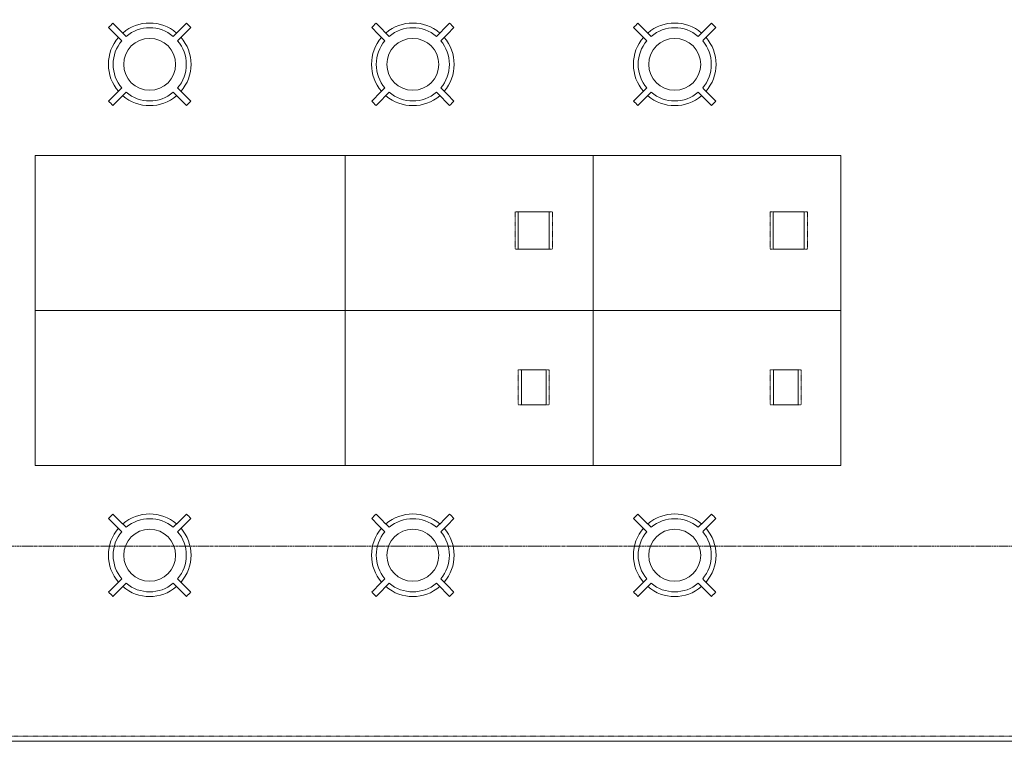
# Model space of a CAD drawing. Header units: millimetres. Extents: x -281 to 121694, y -16481 to 65128.
# Tile 5 of 256: x 11121 to 15888, y 9055 to 12548. Entities that reach past the tile are written whole.
import ezdxf

# ---------------------------------------------------------------- set-up
doc = ezdxf.new("R2010")
doc.units = ezdxf.units.MM
doc.linetypes.add('Grid Line', pattern=[12, 6, -2, 2, -2])
doc.linetypes.add('NLRS_Dash-0_6mm_Space-0_6mm_cpz', pattern=[1.2, 0.6, -0.6])
for name, color, linetype, lineweight in [('A--L$01A__Algemeen', 7, 'Continuous', 5), ('A--L$07A__Stramien', 1, 'Continuous', 5), ('A--L21__Buitenwanden', 3, 'Continuous', 5), ('A--L82__LosseGebruikersInvent', 1, 'Continuous', 5), ('A--L8__LosseInventaris', 1, 'Continuous', 5), ('A--LD30__DetailPenMiddel', 3, 'NLRS_Dash-0_6mm_Space-0_6mm_cpz', 5)]:
    doc.layers.add(name, color=color, linetype=linetype, lineweight=lineweight)

# ---------------------------------------------------------------- blocks, each defined once
blk = doc.blocks.new('NLRS_82_FU_UN_lab en spoel tafels_gen_kad - labtafel zonder onderkast dxbxh 750x1500x950-49225036-L_80_ 13')
at = {"layer": 'A--L$01A__Algemeen'}
for p, q in [((750, 262.7), (-750, 262.7)), ((-750, 262.7), (-750, -487.3)), ((750, -487.3), (750, 262.7)), ((-750, -487.3), (750, -487.3))]:
    blk.add_line(p, q, dxfattribs=at)
blk = doc.blocks.new('NLRS_82_FU_UN_lab en spoel tafels_gen_kad - labtafel zonder onderkast dxbxh 750x1200x950-49225012-L_80_ 13')
at = {"layer": 'A--L$01A__Algemeen'}
for p, q in [((600, 262.7), (-600, 262.7)), ((-600, 262.7), (-600, -487.3)), ((600, -487.3), (600, 262.7)), ((-600, -487.3), (600, -487.3))]:
    blk.add_line(p, q, dxfattribs=at)
blk = doc.blocks.new('NLRS_82_FU_UN_lab en spoel tafels_gen_kad - labtafel zonder onderkast dxbxh 750x1500x950-49310855-L_80_ 13')
at = {"layer": 'A--L$01A__Algemeen'}
for p, q in [((750, 487.3), (-750, 487.3)), ((-750, 487.3), (-750, -262.7)), ((750, -262.7), (750, 487.3)), ((-750, -262.7), (750, -262.7))]:
    blk.add_line(p, q, dxfattribs=at)
blk = doc.blocks.new('NLRS_82_FU_UN_lab en spoel tafels_gen_kad - labtafel zonder onderkast dxbxh 750x1200x950-49293569-L_80_ 13')
at = {"layer": 'A--L$01A__Algemeen'}
for p, q in [((600, 487.3), (-600, 487.3)), ((-600, 487.3), (-600, -262.7)), ((600, -262.7), (600, 487.3)), ((-600, -262.7), (600, -262.7))]:
    blk.add_line(p, q, dxfattribs=at)
blk = doc.blocks.new('NLRS_82_FU_LB_kruk za_emeco_cpz - NLRS_82_FU_LB_kruk za_emeco_cpz_776 hoog-49409176-L_80_ 13')
at = {"layer": 'A--L82__LosseGebruikersInvent'}
for radius, start, end in [(266.9, 131.7779, 138.2221), (200, 49.3282, 130.6718), (266.9, 41.7779, 48.2221), (177.1, 49.8587, 130.1413), (200, 139.3153, 180), (177.1, 139.8587, 180), (125.7, 360, 180), (177.1, 360, 40.1413), (200, 360, 40.6847), (200, 180, 220.6847), (125.7, 180, 360), (177.1, 319.8587, 360), (200, 319.3153, 360), (177.1, 180, 220.1413), (177.1, 229.8587, 310.1413), (266.9, 221.7779, 228.2221), (200, 229.3282, 310.6718), (266.9, 311.7779, 318.2221)]:
    blk.add_arc((0, 0), radius, start, end, dxfattribs=at)
for points, knots in [([(-114.2, 135.4), (-118.4, 139.6), (-131.2, 152.4), (-152.4, 173.6), (-169.3, 190.5), (-177.8, 199)], [-1, -1, -1, -1, -0.8, -0.4, 0, 0, 0, 0]), ([(177.8, 199), (173.6, 194.8), (160.8, 182.1), (143.9, 165.1), (129, 150.2), (120.5, 141.8), (116.3, 137.5), (114.2, 135.4)], [-1, -1, -1, -1, -0.8, -0.4, -0.2, -0.1, 0, 0, 0, 0]), ([(-199, 177.8), (-194.8, 173.6), (-182.1, 160.8), (-165.1, 143.9), (-150.2, 129), (-141.8, 120.5), (-137.5, 116.3), (-135.4, 114.2)], [-1, -1, -1, -1, -0.8, -0.4, -0.2, -0.1, 0, 0, 0, 0]), ([(135.4, 114.2), (139.6, 118.4), (152.4, 131.2), (173.6, 152.4), (190.5, 169.3), (199, 177.8)], [-1, -1, -1, -1, -0.8, -0.4, 0, 0, 0, 0]), ([(-135.4, -114.2), (-139.6, -118.4), (-152.4, -131.2), (-173.6, -152.4), (-190.5, -169.3), (-199, -177.8)], [-1, -1, -1, -1, -0.8, -0.4, 0, 0, 0, 0]), ([(-177.8, -199), (-173.6, -194.8), (-160.8, -182.1), (-143.9, -165.1), (-129, -150.2), (-120.5, -141.8), (-116.3, -137.5), (-114.2, -135.4)], [-1, -1, -1, -1, -0.8, -0.4, -0.2, -0.1, 0, 0, 0, 0]), ([(114.2, -135.4), (118.4, -139.6), (131.2, -152.4), (152.4, -173.6), (169.3, -190.5), (177.8, -199)], [-1, -1, -1, -1, -0.8, -0.4, 0, 0, 0, 0]), ([(199, -177.8), (194.8, -173.6), (182.1, -160.8), (165.1, -143.9), (150.2, -129), (141.8, -120.5), (137.5, -116.3), (135.4, -114.2)], [-1, -1, -1, -1, -0.8, -0.4, -0.2, -0.1, 0, 0, 0, 0])]:
    blk.add_open_spline(points, degree=3, knots=knots, dxfattribs=at)
blk = doc.blocks.new('NLRS_82_FU_LB_kruk za_emeco_cpz - NLRS_82_FU_LB_kruk za_emeco_cpz_776 hoog-51084104-L_80_ 13')
at = {"layer": 'A--L82__LosseGebruikersInvent'}
for radius, start, end in [(266.9, 131.7779, 138.2221), (200, 49.3282, 130.6718), (266.9, 41.7779, 48.2221), (177.1, 49.8587, 130.1413), (200, 139.3153, 180), (177.1, 139.8587, 180), (125.7, 360, 180), (177.1, 360, 40.1413), (200, 0, 40.6847), (177.1, 180, 220.1413), (125.7, 180, 360), (177.1, 319.8587, 360), (200, 180, 220.6847), (200, 319.3153, 360), (177.1, 229.8587, 310.1413), (266.9, 221.7779, 228.2221), (200, 229.3282, 310.6718), (266.9, 311.7779, 318.2221)]:
    blk.add_arc((0, 0), radius, start, end, dxfattribs=at)
for points, knots in [([(-114.2, 135.4), (-118.4, 139.6), (-131.2, 152.4), (-152.4, 173.6), (-169.3, 190.5), (-177.8, 199)], [-1, -1, -1, -1, -0.8, -0.4, 0, 0, 0, 0]), ([(177.8, 199), (173.6, 194.8), (160.8, 182.1), (143.9, 165.1), (129, 150.2), (120.5, 141.8), (116.3, 137.5), (114.2, 135.4)], [-1, -1, -1, -1, -0.8, -0.4, -0.2, -0.1, 0, 0, 0, 0]), ([(-199, 177.8), (-194.8, 173.6), (-182.1, 160.8), (-165.1, 143.9), (-150.2, 129), (-141.8, 120.5), (-137.5, 116.3), (-135.4, 114.2)], [-1, -1, -1, -1, -0.8, -0.4, -0.2, -0.1, 0, 0, 0, 0]), ([(135.4, 114.2), (139.6, 118.4), (152.4, 131.2), (173.6, 152.4), (190.5, 169.3), (199, 177.8)], [-1, -1, -1, -1, -0.8, -0.4, 0, 0, 0, 0]), ([(-135.4, -114.2), (-139.6, -118.4), (-152.4, -131.2), (-173.6, -152.4), (-190.5, -169.3), (-199, -177.8)], [-1, -1, -1, -1, -0.8, -0.4, 0, 0, 0, 0]), ([(-177.8, -199), (-173.6, -194.8), (-160.8, -182.1), (-143.9, -165.1), (-129, -150.2), (-120.5, -141.8), (-116.3, -137.5), (-114.2, -135.4)], [-1, -1, -1, -1, -0.8, -0.4, -0.2, -0.1, 0, 0, 0, 0]), ([(114.2, -135.4), (118.4, -139.6), (131.2, -152.4), (152.4, -173.6), (169.3, -190.5), (177.8, -199)], [-1, -1, -1, -1, -0.8, -0.4, 0, 0, 0, 0]), ([(199, -177.8), (194.8, -173.6), (182.1, -160.8), (165.1, -143.9), (150.2, -129), (141.8, -120.5), (137.5, -116.3), (135.4, -114.2)], [-1, -1, -1, -1, -0.8, -0.4, -0.2, -0.1, 0, 0, 0, 0])]:
    blk.add_open_spline(points, degree=3, knots=knots, dxfattribs=at)
blk = doc.blocks.new('NLRS_82_SE_LB_laboratorium apparaat space reservation_gen_cpz - lab apparaat_tafelniveau-57700841-L_80_ 13')
at = {"layer": 'A--L8__LosseInventaris', "linetype": 'NLRS_Dash-0_6mm_Space-0_6mm_cpz'}
for p, q in [((-90, 90), (90, 90)), ((-90, 90), (-90, -90)), ((90, 90), (90, -90)), ((-90, -90), (90, -90))]:
    blk.add_line(p, q, dxfattribs=at)
at = {"layer": 'A--L8__LosseInventaris'}
for p, q in [((75, 90), (-75, 90)), ((-75, 90), (-75, -90)), ((75, -90), (75, 90)), ((-75, -90), (75, -90))]:
    blk.add_line(p, q, dxfattribs=at)
blk = doc.blocks.new('NLRS_82_SE_LB_laboratorium apparaat space reservation_gen_cpz - lab apparaat_tafelniveau-57700842-L_80_ 13')
at = {"layer": 'A--L8__LosseInventaris', "linetype": 'NLRS_Dash-0_6mm_Space-0_6mm_cpz'}
for p, q in [((-90, 90), (90, 90)), ((-90, 90), (-90, -90)), ((90, 90), (90, -90)), ((-90, -90), (90, -90))]:
    blk.add_line(p, q, dxfattribs=at)
at = {"layer": 'A--L8__LosseInventaris'}
for p, q in [((75, 90), (-75, 90)), ((-75, 90), (-75, -90)), ((75, -90), (75, 90)), ((-75, -90), (75, -90))]:
    blk.add_line(p, q, dxfattribs=at)
blk = doc.blocks.new('NLRS_82_SE_LB_laboratorium apparaat space reservation_gen_cpz - lab apparaat_tafelniveau-57700843-L_80_ 13')
at = {"layer": 'A--L8__LosseInventaris', "linetype": 'NLRS_Dash-0_6mm_Space-0_6mm_cpz'}
for p, q in [((-75, 85), (75, 85)), ((-75, 85), (-75, -85)), ((75, 85), (75, -85)), ((-75, -85), (75, -85))]:
    blk.add_line(p, q, dxfattribs=at)
at = {"layer": 'A--L8__LosseInventaris'}
for p, q in [((60, 85), (-60, 85)), ((-60, 85), (-60, -85)), ((60, -85), (60, 85)), ((-60, -85), (60, -85))]:
    blk.add_line(p, q, dxfattribs=at)
blk = doc.blocks.new('NLRS_82_SE_LB_laboratorium apparaat space reservation_gen_cpz - lab apparaat_tafelniveau-57700844-L_80_ 13')
at = {"layer": 'A--L8__LosseInventaris', "linetype": 'NLRS_Dash-0_6mm_Space-0_6mm_cpz'}
for p, q in [((-75, 85), (75, 85)), ((-75, 85), (-75, -85)), ((75, 85), (75, -85)), ((-75, -85), (75, -85))]:
    blk.add_line(p, q, dxfattribs=at)
at = {"layer": 'A--L8__LosseInventaris'}
for p, q in [((60, 85), (-60, 85)), ((-60, 85), (-60, -85)), ((60, -85), (60, 85)), ((-60, -85), (60, -85))]:
    blk.add_line(p, q, dxfattribs=at)

msp = doc.modelspace()

# ---------------------------------------------------------------- linework, layer by layer
at = {"layer": 'A--L$07A__Stramien', "linetype": 'Grid Line'}
msp.add_line((100373, 10000), (-281.1, 10000), dxfattribs=at)
at = {"layer": 'A--L21__Buitenwanden'}
msp.add_line((9355, 9055), (32685, 9055), dxfattribs=at)
at = {"layer": 'A--LD30__DetailPenMiddel'}
msp.add_line((17150, 9080), (9355, 9080), dxfattribs=at)

# ---------------------------------------------------------------- block references
at = {"layer": 'A--L82__LosseGebruikersInvent'}
for name, p in [('NLRS_82_FU_LB_kruk za_emeco_cpz - NLRS_82_FU_LB_kruk za_emeco_cpz_776 hoog-49409176-L_80_ 13', (11750.7, 12331.7)), ('NLRS_82_FU_LB_kruk za_emeco_cpz - NLRS_82_FU_LB_kruk za_emeco_cpz_776 hoog-49409176-L_80_ 13', (13024.6, 12331.7)), ('NLRS_82_FU_LB_kruk za_emeco_cpz - NLRS_82_FU_LB_kruk za_emeco_cpz_776 hoog-49409176-L_80_ 13', (14292.3, 12331.7)), ('NLRS_82_FU_UN_lab en spoel tafels_gen_kad - labtafel zonder onderkast dxbxh 750x1500x950-49310855-L_80_ 13', (11946.9, 11402.7)), ('NLRS_82_FU_UN_lab en spoel tafels_gen_kad - labtafel zonder onderkast dxbxh 750x1200x950-49293569-L_80_ 13', (13296.9, 11402.7)), ('NLRS_82_FU_UN_lab en spoel tafels_gen_kad - labtafel zonder onderkast dxbxh 750x1200x950-49293569-L_80_ 13', (14496.9, 11402.7)), ('NLRS_82_FU_UN_lab en spoel tafels_gen_kad - labtafel zonder onderkast dxbxh 750x1500x950-49225036-L_80_ 13', (11946.9, 10877.3)), ('NLRS_82_FU_UN_lab en spoel tafels_gen_kad - labtafel zonder onderkast dxbxh 750x1200x950-49225012-L_80_ 13', (13296.9, 10877.3)), ('NLRS_82_FU_UN_lab en spoel tafels_gen_kad - labtafel zonder onderkast dxbxh 750x1200x950-49225012-L_80_ 13', (14496.9, 10877.3)), ('NLRS_82_FU_LB_kruk za_emeco_cpz - NLRS_82_FU_LB_kruk za_emeco_cpz_776 hoog-51084104-L_80_ 13', (11750.7, 9955.5)), ('NLRS_82_FU_LB_kruk za_emeco_cpz - NLRS_82_FU_LB_kruk za_emeco_cpz_776 hoog-51084104-L_80_ 13', (13024.6, 9955.5)), ('NLRS_82_FU_LB_kruk za_emeco_cpz - NLRS_82_FU_LB_kruk za_emeco_cpz_776 hoog-51084104-L_80_ 13', (14292.3, 9955.5))]:
    msp.add_blockref(name, p, dxfattribs=at)
at = {"layer": 'A--L8__LosseInventaris', "linetype": 'NLRS_Dash-0_6mm_Space-0_6mm_cpz'}
for name, p in [('NLRS_82_SE_LB_laboratorium apparaat space reservation_gen_cpz - lab apparaat_tafelniveau-57700842-L_80_ 13', (13610, 11527.4)), ('NLRS_82_SE_LB_laboratorium apparaat space reservation_gen_cpz - lab apparaat_tafelniveau-57700841-L_80_ 13', (14844.7, 11527.4)), ('NLRS_82_SE_LB_laboratorium apparaat space reservation_gen_cpz - lab apparaat_tafelniveau-57700843-L_80_ 13', (13610, 10768.6)), ('NLRS_82_SE_LB_laboratorium apparaat space reservation_gen_cpz - lab apparaat_tafelniveau-57700844-L_80_ 13', (14830, 10768.6))]:
    msp.add_blockref(name, p, dxfattribs=at)

doc.saveas('drawing.dxf')
